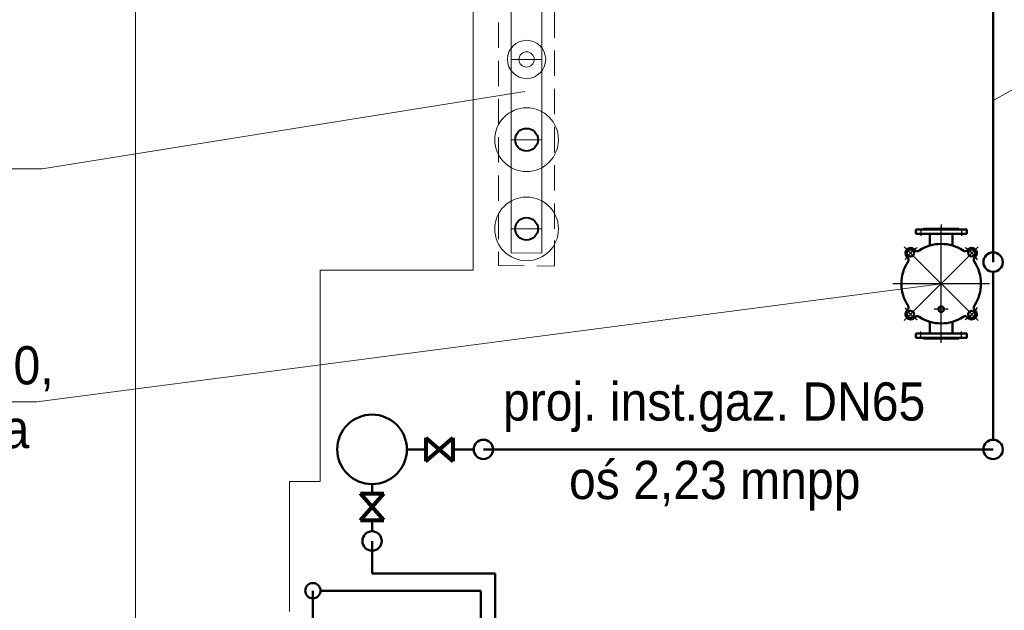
# Model space of a CAD drawing. Header units: millimetres. Extents: x -26820 to -12632, y -5851 to 1958.
# Tile 8 of 95: x -18624 to -18238, y -5123 to -4891. Entities that reach past the tile are written whole.
import ezdxf
from ezdxf.lldxf.tags import DXFTag

# ---------------------------------------------------------------- set-up
doc = ezdxf.new("R2010")
doc.units = ezdxf.units.MM
for name, pattern in [('AM_ISO08W050', [18, 12, -1.5, 3, -1.5]), ('DASH', [15, 10, -5]), ('DASHED', [181.05, 120.7, -60.35])]:
    doc.linetypes.add(name, pattern=pattern)
for name, color, linetype, lineweight in [('A-INW-SC', 30, 'Continuous', 13), ('AM_0', 7, 'Continuous', 50), ('AM_7', 4, 'AM_ISO08W050', 25), ('GAZ', 50, 'GAS_LINE', 50), ('SAN_Przewody powrotne CO na rzucie', 104, 'Continuous', 40), ('ściany', 84, 'Continuous', 35)]:
    doc.layers.add(name, color=color, linetype=linetype, lineweight=lineweight)
doc.styles.get("Standard").update_dxf_attribs({"font": 'arial.ttf'})
tags = doc.linetypes.add('GAS_LINE', pattern='A,12.7,-5.08,["GAS",Standard,S=2.54,R=0,X=-2.54,Y=-1.27],-6.35', length=24.13).pattern_tags.tags
tags[6] = DXFTag(74, 10)

msp = doc.modelspace()

# ---------------------------------------------------------------- linework, layer by layer
at = {"color": 7, "lineweight": 15}
for p, q in [((-18203.98, -4901.2), (-18242.2, -4922.6)), ((-18615.06, -4949.43), (-18425.78, -4919.09)), ((-18952.27, -4950.01), (-18615.06, -4949.43)), ((-18617.2, -5040.84), (-18262.55, -4994.5)), ((-18808.63, -5041.18), (-18617.2, -5040.84))]:
    msp.add_line(p, q, dxfattribs=at)
at = {"layer": 'A-INW-SC', "color": 7}
for p, q in [((-18578.46, -4418.18), (-18578.46, -5285.73)), ((-18446.13, -4617.18), (-18446.13, -4989.18)), ((-18419.13, -4906.5), (-18431.13, -4906.5)), ((-18419.13, -4938), (-18431.13, -4938)), ((-18419.13, -4973), (-18431.13, -4973)), ((-18446.13, -4989.18), (-18506.13, -4989.18)), ((-18506.13, -4989.18), (-18506.13, -5072.18)), ((-18506.13, -5072.18), (-18518.13, -5072.18)), ((-18518.13, -5072.18), (-18518.13, -5123.18))]:
    msp.add_line(p, q, dxfattribs=at)
at = {"layer": 'A-INW-SC', "color": 7, "linetype": 'DASH'}
msp.add_lwpolyline([(-18436.13, -4987.41), (-18414.13, -4987.6), (-18414.13, -4973), (-18414.13, -4943), (-18414.13, -4913), (-18414.13, -4883), (-18414.16, -4802), (-18436.16, -4802)], close=True, dxfattribs=at)
at = {"layer": 'A-INW-SC', "color": 7}
msp.add_lwpolyline([(-18431.13, -4982.45), (-18419.13, -4982.56), (-18419.13, -4973), (-18419.13, -4943), (-18419.13, -4913), (-18419.13, -4883), (-18419.13, -4807), (-18431.13, -4807), (-18431.13, -4982.45)], dxfattribs=at)
for centre, radius in [((-18425.13, -4906.5), 7.5), ((-18425.13, -4906.5), 3), ((-18425.13, -4938), 12.5), ((-18425.13, -4973), 12.5)]:
    msp.add_circle(centre, radius, dxfattribs=at)
at = {"layer": 'AM_0', "color": 7}
for p, q in [((-18269.45, -4973), (-18269.75, -4973.3)), ((-18255.65, -4973), (-18269.45, -4973)), ((-18255.65, -4973), (-18255.35, -4973.3)), ((-18272.55, -4973.3), (-18252.55, -4973.3)), ((-18272.55, -4973.3), (-18272.55, -4975)), ((-18252.55, -4975), (-18272.55, -4975)), ((-18267, -4975), (-18267, -4979.55)), ((-18258.11, -4975), (-18258.11, -4979.55)), ((-18252.55, -4973.3), (-18252.55, -4975)), ((-18267, -5014), (-18267, -5009.46)), ((-18258.11, -5014), (-18258.11, -5009.46)), ((-18252.55, -5014), (-18272.55, -5014)), ((-18272.55, -5015.7), (-18272.55, -5014)), ((-18252.55, -5015.7), (-18252.55, -5014)), ((-18272.55, -5015.7), (-18252.55, -5015.7)), ((-18269.45, -5016), (-18269.75, -5015.7)), ((-18255.65, -5016), (-18269.45, -5016)), ((-18255.65, -5016), (-18255.35, -5015.7))]:
    msp.add_line(p, q, dxfattribs=at)
for centre, radius in [((-18274.57, -4982.48), 1.4), ((-18250.53, -4982.48), 1.4), ((-18262.55, -5004.5), 1.1), ((-18274.57, -5006.53), 1.4), ((-18250.53, -5006.53), 1.4)]:
    msp.add_circle(centre, radius, dxfattribs=at)
for centre, radius, start, end in [((-18274.57, -4982.48), 2, 39.2608, 230.7392), ((-18262.55, -4994.5), 15.6, 56.4783, 123.5217), ((-18250.53, -4982.48), 2, 309.2608, 140.7392), ((-18276.73, -4985.12), 1.4, 326.4783, 50.7392), ((-18271.94, -4980.33), 1.4, 219.2608, 303.5217), ((-18253.17, -4980.33), 1.4, 236.4783, 320.7392), ((-18248.38, -4985.12), 1.4, 129.2608, 213.5217), ((-18262.55, -4994.5), 15.6, 146.4783, 213.5217), ((-18262.55, -4994.5), 15.6, 326.4783, 33.5217), ((-18276.73, -5003.89), 1.4, 309.2608, 33.5217), ((-18248.38, -5003.89), 1.4, 146.4783, 230.7392), ((-18274.57, -5006.53), 2, 129.2608, 320.7392), ((-18271.94, -5008.68), 1.4, 56.4783, 140.7392), ((-18262.55, -4994.5), 15.6, 236.4783, 303.5217), ((-18253.17, -5008.68), 1.4, 39.2608, 123.5217), ((-18250.53, -5006.53), 2, 219.2608, 50.7392)]:
    msp.add_arc(centre, radius, start, end, dxfattribs=at)
at = {"layer": 'AM_7', "color": 7, "ltscale": 5}
for p, q in [((-18270.55, -4972.89), (-18270.55, -4975.67)), ((-18262.55, -4971.29), (-18262.55, -4973)), ((-18262.55, -5017.72), (-18262.55, -4972.15)), ((-18254.55, -4972.89), (-18254.55, -4975.67)), ((-18277.03, -5008.98), (-18248.08, -4980.03)), ((-18277.03, -4980.03), (-18248.08, -5008.98)), ((-18243.63, -4994.5), (-18281.47, -4994.5)), ((-18259.79, -5004.5), (-18265.32, -5004.5)), ((-18270.55, -5016.12), (-18270.55, -5013.33)), ((-18254.55, -5016.12), (-18254.55, -5013.33))]:
    msp.add_line(p, q, dxfattribs=at)
for start, end in [(123.4599, 146.5401), (33.4599, 56.5401), (213.4599, 236.5401), (303.4599, 326.5401)]:
    msp.add_arc((-18262.55, -4994.5), 17, start, end, dxfattribs=at)
at = {"layer": 'GAZ', "color": 7, "ltscale": 3}
for p, q in [((-18242.2, -4986.03), (-18242.2, -4612.47)), ((-18242.2, -5055.73), (-18242.2, -4989.83))]:
    msp.add_line(p, q, dxfattribs=at)
at = {"layer": 'GAZ', "color": 7, "lineweight": 80, "ltscale": 4}
for p, q in [((-18464.61, -5054.93), (-18464.61, -5064.13)), ((-18464.61, -5054.93), (-18454.11, -5064.13)), ((-18464.61, -5064.13), (-18454.11, -5054.93)), ((-18454.11, -5054.93), (-18454.11, -5064.13)), ((-18490.31, -5076.78), (-18481.12, -5076.78)), ((-18490.31, -5087.28), (-18481.12, -5076.78)), ((-18481.12, -5087.28), (-18490.31, -5076.78)), ((-18490.31, -5087.28), (-18481.12, -5087.28))]:
    msp.add_line(p, q, dxfattribs=at)
at = {"layer": 'GAZ', "color": 7, "ltscale": 2}
for p, q in [((-18464.61, -5059.53), (-18472.07, -5059.53)), ((-18445.87, -5059.53), (-18454.11, -5059.53)), ((-18242.2, -5059.53), (-18442.07, -5059.53)), ((-18485.72, -5073.18), (-18485.72, -5076.78)), ((-18485.72, -5087.28), (-18485.72, -5091.68)), ((-18485.72, -5095.48), (-18485.72, -5108.18)), ((-18437.45, -5108.18), (-18437.45, -5282.97)), ((-18443.05, -5114.98), (-18443.05, -5282.97))]:
    msp.add_line(p, q, dxfattribs=at)
at = {"layer": 'GAZ', "color": 7, "ltscale": 4}
for p, q in [((-18437.45, -5108.18), (-18485.72, -5108.18)), ((-18508.92, -5114.98), (-18508.92, -5147.39)), ((-18443.05, -5114.98), (-18505.92, -5114.98))]:
    msp.add_line(p, q, dxfattribs=at)
at = {"layer": 'GAZ', "color": 7, "linetype": 'Continuous', "ltscale": 0.7}
for centre, radius in [((-18242.2, -4986.03), 3.8), ((-18442.07, -5059.53), 3.8), ((-18242.2, -5059.53), 3.8), ((-18485.72, -5095.48), 3.8), ((-18508.92, -5114.98), 3)]:
    msp.add_circle(centre, radius, dxfattribs=at)
at = {"layer": 'GAZ', "color": 7, "linetype": 'Continuous', "ltscale": 2}
msp.add_circle((-18485.72, -5059.53), 13.65, dxfattribs=at)
at = {"layer": 'SAN_Przewody powrotne CO na rzucie', "color": 7}
for centre in [(-18425.13, -4938), (-18425.13, -4973)]:
    msp.add_circle(centre, 4.45, dxfattribs=at)

# ---------------------------------------------------------------- texts
at = {"layer": 'ściany', "color": 7, "linetype": 'DASHED', "char_height": 15, "attachment_point": 1}
for s, width, insert in [('\\A1;{\\W0.9;Proj. magnetoodmulacz typ OISm 250/80, \\Pw izolacji termicznej, f-my Spaw-Test, na konstrukcji wsporczej  termiczną}', 376.7208, (-18960.68, -5019.02)), ('{\\W0.9;proj. inst.gaz. DN65}', 171.0093, (-18434.38, -5033.23)), ('{\\W0.9;oś 2,23 mnpp}', 126.6943, (-18408.49, -5064.02))]:
    msp.add_mtext_dynamic_manual_height_columns(s, width=width, gutter_width=0.625, heights=[0], dxfattribs=dict(at, insert=insert))

doc.saveas('drawing.dxf')
